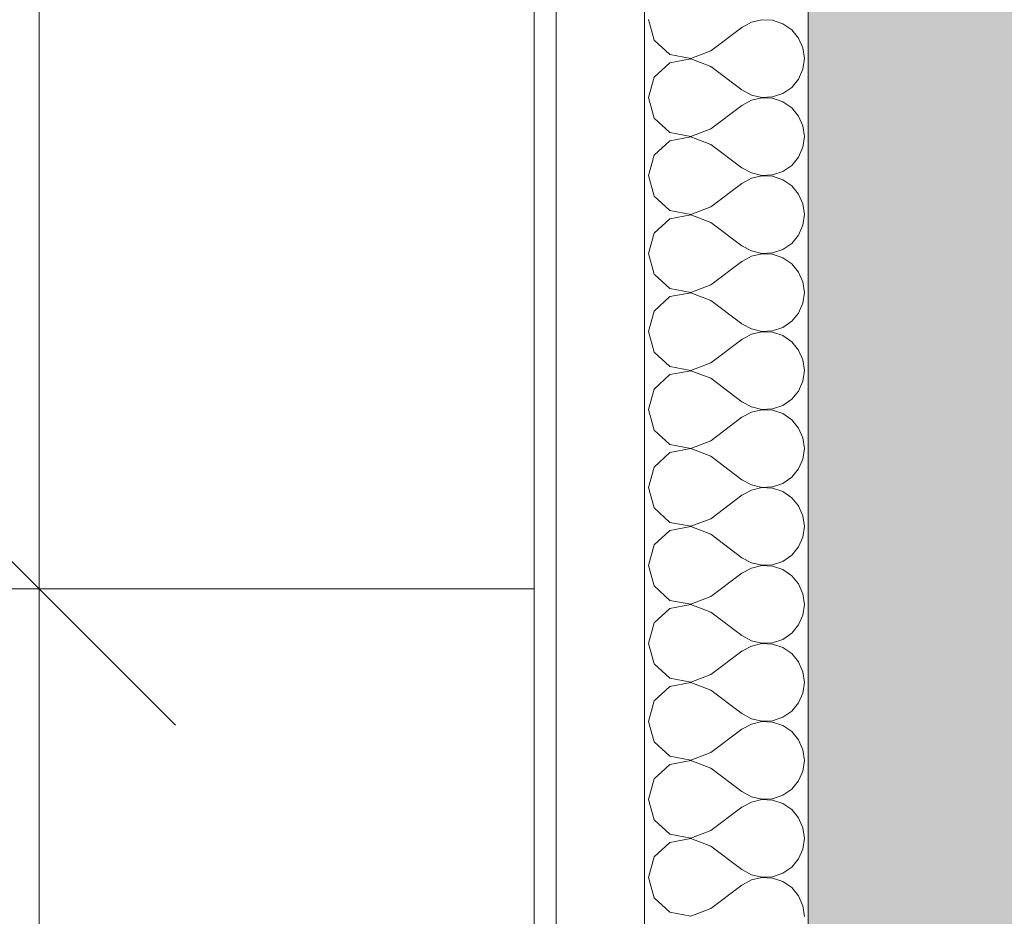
# Model space of a CAD drawing. Header units: millimetres. Extents: x -467606 to 1964440, y -17510 to 201584.
# Tile 21 of 43: x -450678 to -449776, y 4690 to 5511. Entities that reach past the tile are written whole.
import ezdxf

# ---------------------------------------------------------------- set-up
doc = ezdxf.new("R2010")
doc.units = ezdxf.units.MM
doc.header["$MEASUREMENT"] = 0
doc.set_wipeout_variables(frame=1)
doc.linetypes.add('Wipeout_Contour', pattern=[1000, 0, -1000])
for name, color, linetype, lineweight in [('0_Ном._пера__1', 7, 'Continuous', 0), ('АР-Стены_внешние_.АР_Ном._пера__1', 7, 'Continuous', 0), ('АР-Стены_внешние_.АР_Ном._пера__120', 7, 'Continuous', 0), ('АР-Стены_внутренние_пилоны.АР_Ном._пера__1', 7, 'Continuous', 0), ('АР-Чертеж-Размеры.АР_Ном._пера__1', 7, 'Continuous', 0)]:
    doc.layers.add(name, color=color, linetype=linetype, lineweight=lineweight)
doc.layers.add('АР-Стены_внешние_.АР', color=7, linetype='Continuous')
doc.layers.add('АР-Чертеж-Размеры.АР', color=7, linetype='Continuous')
doc.styles.add('РЎР“Р•РќР•Р\xa0Р\x98Р\xa0_РЎРўР\x98Р›Р¬_1', font='arial.ttf')
doc.styles.add('РЎР“Р•РќР•Р\xa0Р\x98Р\xa0_РЎРўР\x98Р›Р¬_2', font='arial.ttf')
doc.dimstyles.new('СГЕНЕРИР_СТИЛЬ__2', dxfattribs={"dimtxt": 350, "dimasz": 237.5, "dimexe": 0.18, "dimexo": 300000, "dimgap": 0, "dimtad": 1, "dimlfac": 0.001, "dimzin": 0, "dimdsep": 46, "dimtxsty": 'РЎР“Р•РќР•Р\xa0Р\x98Р\xa0_РЎРўР\x98Р›Р¬_1', "dimblk": 'ARROWHEAD_6', "dimblk1": 'ARROWHEAD_6', "dimblk2": 'ARROWHEAD_6', "dimcen": 0.09, "dimclrd": 7, "dimclre": 7, "dimclrt": 7, "dimadec": 0, "dimazin": 0, "dimtfac": 1, "dimtdec": 4, "dimtmove": 0, "dimatfit": 3, "dimfxl": 1, "dimtolj": 1, "dimtzin": 0, "dimarcsym": 0})
doc.dimstyles.new('СГЕНЕРИР_СТИЛЬ__3', dxfattribs={"dimtxt": 350, "dimasz": 237.5, "dimexe": 0.18, "dimexo": 300000, "dimgap": 0, "dimtad": 1, "dimlfac": 0.001, "dimzin": 0, "dimdsep": 46, "dimtxsty": 'РЎР“Р•РќР•Р\xa0Р\x98Р\xa0_РЎРўР\x98Р›Р¬_1', "dimblk": 'ARROWHEAD_6', "dimblk1": 'ARROWHEAD_6', "dimblk2": 'ARROWHEAD_6', "dimcen": 0.09, "dimclrd": 7, "dimclre": 7, "dimclrt": 7, "dimadec": 0, "dimazin": 0, "dimtfac": 1, "dimtdec": 4, "dimtmove": 2, "dimatfit": 3, "dimfxl": 1, "dimtolj": 1, "dimtzin": 0, "dimarcsym": 0})
doc.dimstyles.new('СГЕНЕРИР_СТИЛЬ__7', dxfattribs={"dimtxt": 400, "dimasz": 237.5, "dimexe": 0.18, "dimexo": 2000, "dimgap": 0, "dimtad": 1, "dimlfac": 0.001, "dimzin": 0, "dimdsep": 46, "dimtxsty": 'РЎР“Р•РќР•Р\xa0Р\x98Р\xa0_РЎРўР\x98Р›Р¬_2', "dimblk": 'ARROWHEAD_6', "dimblk1": 'ARROWHEAD_6', "dimblk2": 'ARROWHEAD_6', "dimcen": 0.09, "dimclrd": 7, "dimclre": 7, "dimclrt": 7, "dimadec": 0, "dimazin": 0, "dimtfac": 1, "dimtdec": 4, "dimtmove": 0, "dimatfit": 3, "dimfxl": 1, "dimtolj": 1, "dimtzin": 0, "dimarcsym": 0})

# ---------------------------------------------------------------- blocks, each defined once
blk = doc.blocks.new('*X33')
at = {"layer": 'АР-Стены_внешние_.АР_Ном._пера__120', "color": 7, "linetype": 'Continuous', "lineweight": 0}
for p, q in [((-450101.73, 5511.43), (-450096.4, 5492.65)), ((-450044.59, 5482.86), (-450016.02, 5504.29)), ((-450007.39, 5509.05), (-450016.02, 5504.29)), ((-449997.79, 5511.28), (-450007.39, 5509.05)), ((-449987.95, 5510.81), (-449997.79, 5511.28)), ((-449978.61, 5507.66), (-449987.95, 5510.81)), ((-449970.49, 5502.08), (-449978.61, 5507.66)), ((-449964.21, 5494.49), (-449970.49, 5502.08)), ((-449960.23, 5485.47), (-449964.21, 5494.49)), ((-450096.4, 5492.65), (-450081.99, 5479.48)), ((-449958.87, 5475.71), (-449960.23, 5485.47)), ((-450081.99, 5479.48), (-450062.81, 5475.86)), ((-450062.81, 5475.86), (-450044.59, 5482.86)), ((-450081.99, 5471.94), (-450096.4, 5458.78)), ((-450062.81, 5475.57), (-450081.99, 5471.94)), ((-450044.59, 5468.57), (-450062.81, 5475.57)), ((-450044.59, 5468.57), (-450016.02, 5447.14)), ((-449960.23, 5465.95), (-449958.87, 5475.71)), ((-450096.4, 5458.78), (-450101.73, 5440)), ((-449964.21, 5456.94), (-449960.23, 5465.95)), ((-449978.61, 5443.77), (-449970.49, 5449.35)), ((-449970.49, 5449.35), (-449964.21, 5456.94)), ((-450016.02, 5447.14), (-450007.39, 5442.37)), ((-450007.39, 5442.37), (-449997.79, 5440.14)), ((-449997.79, 5440.14), (-449987.95, 5440.62)), ((-449987.95, 5440.62), (-449978.61, 5443.77)), ((-450101.73, 5440), (-450096.4, 5421.22)), ((-450044.59, 5411.43), (-450016.02, 5432.86)), ((-450007.39, 5437.63), (-450016.02, 5432.86)), ((-449997.79, 5439.86), (-450007.39, 5437.63)), ((-449987.95, 5439.38), (-449997.79, 5439.86)), ((-449978.61, 5436.23), (-449987.95, 5439.38)), ((-449970.49, 5430.65), (-449978.61, 5436.23)), ((-449964.21, 5423.06), (-449970.49, 5430.65)), ((-449960.23, 5414.05), (-449964.21, 5423.06)), ((-450096.4, 5421.22), (-450081.99, 5408.06)), ((-449958.87, 5404.29), (-449960.23, 5414.05)), ((-450081.99, 5408.06), (-450062.81, 5404.43)), ((-450062.81, 5404.14), (-450081.99, 5400.52)), ((-450062.81, 5404.43), (-450044.59, 5411.43)), ((-450044.59, 5397.14), (-450062.81, 5404.14)), ((-449960.23, 5394.53), (-449958.87, 5404.29)), ((-450081.99, 5400.52), (-450096.4, 5387.35)), ((-450044.59, 5397.14), (-450016.02, 5375.71)), ((-450096.4, 5387.35), (-450101.73, 5368.57)), ((-449964.21, 5385.51), (-449960.23, 5394.53)), ((-449978.61, 5372.34), (-449970.49, 5377.92)), ((-449970.49, 5377.92), (-449964.21, 5385.51)), ((-450101.73, 5368.57), (-450096.4, 5349.8)), ((-450016.02, 5375.71), (-450007.39, 5370.95)), ((-450007.39, 5370.95), (-449997.79, 5368.72)), ((-449997.79, 5368.43), (-450007.39, 5366.2)), ((-449997.79, 5368.72), (-449987.95, 5369.19)), ((-449987.95, 5367.95), (-449997.79, 5368.43)), ((-449987.95, 5369.19), (-449978.61, 5372.34)), ((-449978.61, 5364.8), (-449987.95, 5367.95)), ((-450044.59, 5340), (-450016.02, 5361.43)), ((-450007.39, 5366.2), (-450016.02, 5361.43)), ((-449970.49, 5359.22), (-449978.61, 5364.8)), ((-449964.21, 5351.63), (-449970.49, 5359.22)), ((-449960.23, 5342.62), (-449964.21, 5351.63)), ((-450096.4, 5349.8), (-450081.99, 5336.63)), ((-449958.87, 5332.86), (-449960.23, 5342.62)), ((-450081.99, 5336.63), (-450062.81, 5333)), ((-450062.81, 5332.71), (-450081.99, 5329.09)), ((-450062.81, 5333), (-450044.59, 5340)), ((-450044.59, 5325.71), (-450062.81, 5332.71)), ((-449960.23, 5323.1), (-449958.87, 5332.86)), ((-450081.99, 5329.09), (-450096.4, 5315.92)), ((-450044.59, 5325.71), (-450016.02, 5304.29)), ((-449964.21, 5314.08), (-449960.23, 5323.1)), ((-450096.4, 5315.92), (-450101.73, 5297.14)), ((-449970.49, 5306.49), (-449964.21, 5314.08)), ((-449978.61, 5300.91), (-449970.49, 5306.49)), ((-450101.73, 5297.14), (-450096.4, 5278.37)), ((-450016.02, 5304.29), (-450007.39, 5299.52)), ((-450007.39, 5299.52), (-449997.79, 5297.29)), ((-449997.79, 5297), (-450007.39, 5294.77)), ((-449997.79, 5297.29), (-449987.95, 5297.76)), ((-449987.95, 5296.52), (-449997.79, 5297)), ((-449987.95, 5297.76), (-449978.61, 5300.91)), ((-449978.61, 5293.37), (-449987.95, 5296.52)), ((-450044.59, 5268.57), (-450016.02, 5290)), ((-450007.39, 5294.77), (-450016.02, 5290)), ((-449970.49, 5287.79), (-449978.61, 5293.37)), ((-449964.21, 5280.2), (-449970.49, 5287.79)), ((-450096.4, 5278.37), (-450081.99, 5265.2)), ((-449960.23, 5271.19), (-449964.21, 5280.2)), ((-449958.87, 5261.43), (-449960.23, 5271.19)), ((-450081.99, 5265.2), (-450062.81, 5261.57)), ((-450062.81, 5261.28), (-450081.99, 5257.66)), ((-450062.81, 5261.57), (-450044.59, 5268.57)), ((-450044.59, 5254.29), (-450062.81, 5261.28)), ((-449960.23, 5251.67), (-449958.87, 5261.43)), ((-450081.99, 5257.66), (-450096.4, 5244.49)), ((-450044.59, 5254.29), (-450016.02, 5232.86)), ((-449964.21, 5242.65), (-449960.23, 5251.67)), ((-450096.4, 5244.49), (-450101.73, 5225.71)), ((-449970.49, 5235.07), (-449964.21, 5242.65)), ((-450016.02, 5232.86), (-450007.39, 5228.09)), ((-449978.61, 5229.48), (-449970.49, 5235.07)), ((-450101.73, 5225.71), (-450096.4, 5206.94)), ((-450007.39, 5228.09), (-449997.79, 5225.86)), ((-449997.79, 5225.57), (-450007.39, 5223.34)), ((-449997.79, 5225.86), (-449987.95, 5226.34)), ((-449987.95, 5225.09), (-449997.79, 5225.57)), ((-449987.95, 5226.34), (-449978.61, 5229.48)), ((-449978.61, 5221.94), (-449987.95, 5225.09)), ((-450044.59, 5197.14), (-450016.02, 5218.57)), ((-450007.39, 5223.34), (-450016.02, 5218.57)), ((-449970.49, 5216.36), (-449978.61, 5221.94)), ((-449964.21, 5208.78), (-449970.49, 5216.36)), ((-450096.4, 5206.94), (-450081.99, 5193.77)), ((-449960.23, 5199.76), (-449964.21, 5208.78)), ((-450062.81, 5190.14), (-450044.59, 5197.14)), ((-449958.87, 5190), (-449960.23, 5199.76)), ((-450081.99, 5193.77), (-450062.81, 5190.14)), ((-450062.81, 5189.86), (-450081.99, 5186.23)), ((-450044.59, 5182.86), (-450062.81, 5189.86)), ((-449960.23, 5180.24), (-449958.87, 5190)), ((-450081.99, 5186.23), (-450096.4, 5173.06)), ((-450044.59, 5182.86), (-450016.02, 5161.43)), ((-449964.21, 5171.22), (-449960.23, 5180.24)), ((-450096.4, 5173.06), (-450101.73, 5154.29)), ((-449970.49, 5163.64), (-449964.21, 5171.22)), ((-450016.02, 5161.43), (-450007.39, 5156.66)), ((-449978.61, 5158.06), (-449970.49, 5163.64)), ((-450101.73, 5154.29), (-450096.4, 5135.51)), ((-450007.39, 5151.91), (-450016.02, 5147.14)), ((-450007.39, 5156.66), (-449997.79, 5154.43)), ((-449997.79, 5154.14), (-450007.39, 5151.91)), ((-449997.79, 5154.43), (-449987.95, 5154.91)), ((-449987.95, 5153.66), (-449997.79, 5154.14)), ((-449987.95, 5154.91), (-449978.61, 5158.06)), ((-449978.61, 5150.52), (-449987.95, 5153.66)), ((-450044.59, 5125.71), (-450016.02, 5147.14)), ((-449970.49, 5144.93), (-449978.61, 5150.52)), ((-449964.21, 5137.35), (-449970.49, 5144.93)), ((-450096.4, 5135.51), (-450081.99, 5122.34)), ((-449960.23, 5128.33), (-449964.21, 5137.35)), ((-450062.81, 5118.72), (-450044.59, 5125.71)), ((-449958.87, 5118.57), (-449960.23, 5128.33)), ((-450081.99, 5122.34), (-450062.81, 5118.72)), ((-450062.81, 5118.43), (-450081.99, 5114.8)), ((-450044.59, 5111.43), (-450062.81, 5118.43)), ((-449960.23, 5108.81), (-449958.87, 5118.57)), ((-450081.99, 5114.8), (-450096.4, 5101.63)), ((-450044.59, 5111.43), (-450016.02, 5090)), ((-449964.21, 5099.8), (-449960.23, 5108.81)), ((-450096.4, 5101.63), (-450101.73, 5082.86)), ((-449970.49, 5092.21), (-449964.21, 5099.8)), ((-450016.02, 5090), (-450007.39, 5085.23)), ((-449978.61, 5086.63), (-449970.49, 5092.21)), ((-450101.73, 5082.86), (-450096.4, 5064.08)), ((-450007.39, 5080.48), (-450016.02, 5075.71)), ((-450007.39, 5085.23), (-449997.79, 5083)), ((-449997.79, 5082.71), (-450007.39, 5080.48)), ((-449997.79, 5083), (-449987.95, 5083.48)), ((-449987.95, 5082.24), (-449997.79, 5082.71)), ((-449987.95, 5083.48), (-449978.61, 5086.63)), ((-449978.61, 5079.09), (-449987.95, 5082.24)), ((-450044.59, 5054.29), (-450016.02, 5075.71)), ((-449970.49, 5073.51), (-449978.61, 5079.09)), ((-449964.21, 5065.92), (-449970.49, 5073.51)), ((-450096.4, 5064.08), (-450081.99, 5050.91)), ((-449960.23, 5056.9), (-449964.21, 5065.92)), ((-450062.81, 5047.29), (-450044.59, 5054.29)), ((-449958.87, 5047.14), (-449960.23, 5056.9)), ((-450081.99, 5043.37), (-450096.4, 5030.2)), ((-450081.99, 5050.91), (-450062.81, 5047.29)), ((-450062.81, 5047), (-450081.99, 5043.37)), ((-450044.59, 5040), (-450062.81, 5047)), ((-449960.23, 5037.38), (-449958.87, 5047.14)), ((-450044.59, 5040), (-450016.02, 5018.57)), ((-449964.21, 5028.37), (-449960.23, 5037.38)), ((-450096.4, 5030.2), (-450101.73, 5011.43)), ((-449970.49, 5020.78), (-449964.21, 5028.37)), ((-450016.02, 5018.57), (-450007.39, 5013.8)), ((-449978.61, 5015.2), (-449970.49, 5020.78)), ((-450101.73, 5011.43), (-450096.4, 4992.65)), ((-450007.39, 5009.05), (-450016.02, 5004.29)), ((-450007.39, 5013.8), (-449997.79, 5011.57)), ((-449997.79, 5011.28), (-450007.39, 5009.05)), ((-449997.79, 5011.57), (-449987.95, 5012.05)), ((-449987.95, 5010.81), (-449997.79, 5011.28)), ((-449987.95, 5012.05), (-449978.61, 5015.2)), ((-449978.61, 5007.66), (-449987.95, 5010.81)), ((-449970.49, 5002.08), (-449978.61, 5007.66)), ((-450044.59, 4982.86), (-450016.02, 5004.29)), ((-449964.21, 4994.49), (-449970.49, 5002.08)), ((-450096.4, 4992.65), (-450081.99, 4979.48)), ((-449960.23, 4985.47), (-449964.21, 4994.49)), ((-450062.81, 4975.86), (-450044.59, 4982.86)), ((-449958.87, 4975.71), (-449960.23, 4985.47)), ((-450081.99, 4971.94), (-450096.4, 4958.78)), ((-450081.99, 4979.48), (-450062.81, 4975.86)), ((-450062.81, 4975.57), (-450081.99, 4971.94)), ((-450044.59, 4968.57), (-450062.81, 4975.57)), ((-449960.23, 4965.95), (-449958.87, 4975.71)), ((-450044.59, 4968.57), (-450016.02, 4947.14)), ((-449964.21, 4956.94), (-449960.23, 4965.95)), ((-450096.4, 4958.78), (-450101.73, 4940)), ((-449970.49, 4949.35), (-449964.21, 4956.94)), ((-450016.02, 4947.14), (-450007.39, 4942.37)), ((-449978.61, 4943.77), (-449970.49, 4949.35)), ((-450101.73, 4940), (-450096.4, 4921.22)), ((-450007.39, 4937.63), (-450016.02, 4932.86)), ((-450007.39, 4942.37), (-449997.79, 4940.14)), ((-449997.79, 4939.86), (-450007.39, 4937.63)), ((-449997.79, 4940.14), (-449987.95, 4940.62)), ((-449987.95, 4939.38), (-449997.79, 4939.86)), ((-449987.95, 4940.62), (-449978.61, 4943.77)), ((-449978.61, 4936.23), (-449987.95, 4939.38)), ((-449970.49, 4930.65), (-449978.61, 4936.23)), ((-450044.59, 4911.43), (-450016.02, 4932.86)), ((-449964.21, 4923.06), (-449970.49, 4930.65)), ((-450096.4, 4921.22), (-450081.99, 4908.06)), ((-449960.23, 4914.05), (-449964.21, 4923.06)), ((-450081.99, 4908.06), (-450062.81, 4904.43)), ((-450062.81, 4904.43), (-450044.59, 4911.43)), ((-449958.87, 4904.29), (-449960.23, 4914.05)), ((-450081.99, 4900.52), (-450096.4, 4887.35)), ((-450062.81, 4904.14), (-450081.99, 4900.52)), ((-450044.59, 4897.14), (-450062.81, 4904.14)), ((-449960.23, 4894.53), (-449958.87, 4904.29)), ((-450044.59, 4897.14), (-450016.02, 4875.71)), ((-449964.21, 4885.51), (-449960.23, 4894.53)), ((-450096.4, 4887.35), (-450101.73, 4868.57)), ((-449970.49, 4877.92), (-449964.21, 4885.51)), ((-450016.02, 4875.71), (-450007.39, 4870.95)), ((-449987.95, 4869.19), (-449978.61, 4872.34)), ((-449978.61, 4872.34), (-449970.49, 4877.92)), ((-450101.73, 4868.57), (-450096.4, 4849.8)), ((-450007.39, 4866.2), (-450016.02, 4861.43)), ((-450007.39, 4870.95), (-449997.79, 4868.72)), ((-449997.79, 4868.43), (-450007.39, 4866.2)), ((-449997.79, 4868.72), (-449987.95, 4869.19)), ((-449987.95, 4867.95), (-449997.79, 4868.43)), ((-449978.61, 4864.8), (-449987.95, 4867.95)), ((-449970.49, 4859.22), (-449978.61, 4864.8)), ((-450044.59, 4840), (-450016.02, 4861.43)), ((-449964.21, 4851.63), (-449970.49, 4859.22)), ((-450096.4, 4849.8), (-450081.99, 4836.63)), ((-449960.23, 4842.62), (-449964.21, 4851.63)), ((-450081.99, 4836.63), (-450062.81, 4833)), ((-450062.81, 4833), (-450044.59, 4840)), ((-449958.87, 4832.86), (-449960.23, 4842.62)), ((-450081.99, 4829.09), (-450096.4, 4815.92)), ((-450062.81, 4832.71), (-450081.99, 4829.09)), ((-450044.59, 4825.71), (-450062.81, 4832.71)), ((-449960.23, 4823.1), (-449958.87, 4832.86)), ((-450044.59, 4825.71), (-450016.02, 4804.29)), ((-449964.21, 4814.08), (-449960.23, 4823.1)), ((-450096.4, 4815.92), (-450101.73, 4797.14)), ((-449970.49, 4806.49), (-449964.21, 4814.08)), ((-450016.02, 4804.29), (-450007.39, 4799.52)), ((-449987.95, 4797.76), (-449978.61, 4800.91)), ((-449978.61, 4800.91), (-449970.49, 4806.49)), ((-450101.73, 4797.14), (-450096.4, 4778.37)), ((-450007.39, 4794.77), (-450016.02, 4790)), ((-450007.39, 4799.52), (-449997.79, 4797.29)), ((-449997.79, 4797), (-450007.39, 4794.77)), ((-449997.79, 4797.29), (-449987.95, 4797.76)), ((-449987.95, 4796.52), (-449997.79, 4797)), ((-449978.61, 4793.37), (-449987.95, 4796.52)), ((-449970.49, 4787.79), (-449978.61, 4793.37)), ((-450044.59, 4768.57), (-450016.02, 4790)), ((-449964.21, 4780.2), (-449970.49, 4787.79)), ((-450096.4, 4778.37), (-450081.99, 4765.2)), ((-449960.23, 4771.19), (-449964.21, 4780.2)), ((-450081.99, 4765.2), (-450062.81, 4761.57)), ((-450062.81, 4761.57), (-450044.59, 4768.57)), ((-449958.87, 4761.43), (-449960.23, 4771.19)), ((-450081.99, 4757.66), (-450096.4, 4744.49)), ((-450062.81, 4761.28), (-450081.99, 4757.66)), ((-450044.59, 4754.29), (-450062.81, 4761.28)), ((-449960.23, 4751.67), (-449958.87, 4761.43)), ((-450044.59, 4754.29), (-450016.02, 4732.86)), ((-449964.21, 4742.65), (-449960.23, 4751.67)), ((-450096.4, 4744.49), (-450101.73, 4725.71)), ((-449970.49, 4735.07), (-449964.21, 4742.65)), ((-450016.02, 4732.86), (-450007.39, 4728.09)), ((-450007.39, 4728.09), (-449997.79, 4725.86)), ((-449987.95, 4726.34), (-449978.61, 4729.48)), ((-449978.61, 4729.48), (-449970.49, 4735.07)), ((-450101.73, 4725.71), (-450096.4, 4706.94)), ((-450044.59, 4697.14), (-450016.02, 4718.57)), ((-450007.39, 4723.34), (-450016.02, 4718.57)), ((-449997.79, 4725.57), (-450007.39, 4723.34)), ((-449997.79, 4725.86), (-449987.95, 4726.34)), ((-449987.95, 4725.09), (-449997.79, 4725.57)), ((-449978.61, 4721.94), (-449987.95, 4725.09)), ((-449970.49, 4716.36), (-449978.61, 4721.94)), ((-449964.21, 4708.78), (-449970.49, 4716.36)), ((-450096.4, 4706.94), (-450081.99, 4693.77)), ((-449960.23, 4699.76), (-449964.21, 4708.78)), ((-450081.99, 4693.77), (-450062.81, 4690.14)), ((-450062.81, 4690.14), (-450044.59, 4697.14)), ((-449958.87, 4690), (-449960.23, 4699.76))]:
    blk.add_line(p, q, dxfattribs=at)
blk = doc.blocks.new('Штриховка_16_3', base_point=(0, 0))
at = {"color": 254, "linetype": 'Wipeout_Contour', "lineweight": 0, "ltscale": 2250460.3944876}
blk.add_wipeout([(-450105.3, 3900), (-449955.3, 3900), (-449955.3, 9060), (-450105.3, 9060), (-450105.3, 4050)], dxfattribs=at).dxf.layer = 'АР-Стены_внешние_.АР'
at = {"layer": 'АР-Стены_внешние_.АР_Ном._пера__1', "color": 7, "linetype": 'Continuous', "lineweight": 0, "flags": 128}
blk.add_lwpolyline([(-450105.3, 3900), (-450105.3, 4050), (-450105.3, 9060), (-449955.3, 9060), (-449955.3, 3900)], close=True, dxfattribs=at)
at = {"layer": 'АР-Стены_внешние_.АР_Ном._пера__120', "color": 7, "linetype": 'Continuous', "lineweight": 0}
blk.add_blockref('*X33', (0, 0), dxfattribs=at)
blk = doc.blocks.new('*D301')
at = {"layer": 'АР-Чертеж-Размеры.АР_Ном._пера__1', "color": 7, "linetype": 'Continuous', "lineweight": 0, "transparency": 16777216}
for p, q in [((-465213.99, 60060), (-465213.99, 60247.5)), ((-465088.99, 59935), (-465338.99, 60185)), ((-449955.32, 60060), (-465448.37, 60060)), ((-465213.99, 349.78), (-465213.99, 60060)), ((-465338.99, 474.78), (-465088.99, 224.78)), ((-464979.62, 349.78), (-465448.37, 349.78)), ((-465213.99, 162.28), (-465213.99, 349.78))]:
    blk.add_line(p, q, dxfattribs=at)
at = {"layer": 'АР-Чертеж-Размеры.АР_Ном._пера__1', "color": 7, "lineweight": 0, "transparency": 16777216, "insert": (-465293.99, 29518.51), "char_height": 400, "attachment_point": 7, "rotation": 90, "style": 'РЎР“Р•РќР•Р\xa0Р\x98Р\xa0_РЎРўР\x98Р›Р¬_2'}
blk.add_mtext('\\A1;{\\pql;\\fArial|b0|i0|c204|p0;\\W1.000000;59,71}', dxfattribs=at)
blk = doc.blocks.new('ARROWHEAD_6')
at = {"color": 0, "linetype": 'Continuous', "lineweight": 0}
for p, q in [((-0.5, -0.5), (0.5, 0.5)), ((0, 0), (-1, 0))]:
    blk.add_line(p, q, dxfattribs=at)
blk = doc.blocks.new('*D487')
at = {"layer": 'АР-Чертеж-Размеры.АР_Ном._пера__1', "color": 7, "linetype": 'Continuous', "lineweight": 0, "transparency": 16777216}
for p, q in [((-450785.09, 5115), (-450535.09, 4865)), ((-450425.72, 4990), (-450894.47, 4990)), ((-450660.09, 4190), (-450660.09, 4990)), ((-450785.09, 4315), (-450535.09, 4065)), ((-450425.72, 4190), (-450894.47, 4190)), ((-450660.09, 4002.5), (-450660.09, 4190))]:
    blk.add_line(p, q, dxfattribs=at)
at = {"layer": 'АР-Чертеж-Размеры.АР_Ном._пера__1', "color": 7, "lineweight": 0, "transparency": 16777216, "insert": (-450779.25, 4096.29), "char_height": 350, "attachment_point": 7, "rotation": 90, "style": 'РЎР“Р•РќР•Р\xa0Р\x98Р\xa0_РЎРўР\x98Р›Р¬_1'}
blk.add_mtext('\\A1;{\\pql;\\fArial|b0|i0|c204|p0;\\W1.000000;0,80}', dxfattribs=at)
blk = doc.blocks.new('*D488')
at = {"layer": 'АР-Чертеж-Размеры.АР_Ном._пера__1', "color": 7, "linetype": 'Continuous', "lineweight": 0, "transparency": 16777216}
for p, q in [((-450785.09, 9185), (-450535.09, 8935)), ((-450425.72, 9060), (-450894.47, 9060)), ((-450660.09, 4990), (-450660.09, 9060)), ((-450785.09, 5115), (-450535.09, 4865)), ((-450425.72, 4990), (-450894.47, 4990))]:
    blk.add_line(p, q, dxfattribs=at)
at = {"layer": 'АР-Чертеж-Размеры.АР_Ном._пера__1', "color": 7, "lineweight": 0, "transparency": 16777216, "insert": (-450730.09, 6557.89), "char_height": 350, "attachment_point": 7, "rotation": 90, "style": 'РЎР“Р•РќР•Р\xa0Р\x98Р\xa0_РЎРўР\x98Р›Р¬_1'}
blk.add_mtext('\\A1;{\\pql;\\fArial|b0|i0|c204|p0;\\W1.000000;4,07}', dxfattribs=at)

msp = doc.modelspace()

# ---------------------------------------------------------------- linework, layer by layer
at = {"layer": '0_Ном._пера__1', "color": 7, "linetype": 'Continuous', "lineweight": 0, "flags": 128}
msp.add_lwpolyline([(-457665.093, 4190), (-450206.301, 4190), (-450206.301, 4990), (-457665.093, 4990)], close=True, dxfattribs=at)
at = {"layer": 'АР-Стены_внешние_.АР_Ном._пера__120', "color": 7, "linetype": 'Continuous', "lineweight": 0}
for p, q in [((-450206.301, 9060), (-450206.301, 4410)), ((-450186.301, 9060), (-450186.301, 4190))]:
    msp.add_line(p, q, dxfattribs=at)

# ---------------------------------------------------------------- block references
msp.add_blockref('Штриховка_16_3', (0, 0), dxfattribs=at)

# ---------------------------------------------------------------- dimensions: what is measured, and where the dimension line sits
at = {"layer": 'АР-Чертеж-Размеры.АР', "color": 7, "linetype": 'Continuous', "lineweight": 0}
dim = msp.add_linear_dim(base=(-450660.09, 4990), p1=(-450186.301, 4190), p2=(-450660.09, 4990), angle=90, dimstyle='СГЕНЕРИР_СТИЛЬ__3', dxfattribs=at)
dim.commit()
dim.dimension.update_dxf_attribs({"geometry": '*D487', "text_midpoint": (-450954.254, 4549.394), "dimtype": 160, "text_rotation": 90})

# ---------------------------------------------------------------- next in the draw order: hatches: boundary and pattern name
at = {"layer": 'АР-Стены_внутренние_пилоны.АР_Ном._пера__1', "linetype": 'Continuous', "lineweight": 0}
h = msp.add_hatch(dxfattribs=at)
h.set_pattern_fill('ЖЕЛЕЗОБЕТОН__PROJECT__0003', style=0, pattern_type=2)
h.set_pattern_definition([(45, (0, 0), (-84.852814, 84.852814), []), (45, (-42.43, 42.43), (-84.852814, 84.852814), [90, -30, 0, -30])])
h.paths.add_polyline_path([(-449755.323, -4799.999), (-449955.323, -4799.999), (-449955.323, 9060), (-449755.323, 9060)])

# ---------------------------------------------------------------- next in the draw order: linework, layer by layer
at = {"layer": 'АР-Стены_внутренние_пилоны.АР_Ном._пера__1', "color": 7, "linetype": 'Continuous', "lineweight": 0, "flags": 128}
msp.add_lwpolyline([(-449755.323, -4799.999), (-449955.323, -4799.999), (-449955.323, 9060), (-449755.323, 9060)], close=True, dxfattribs=at)

# ---------------------------------------------------------------- next in the draw order: dimensions: what is measured, and where the dimension line sits
at = {"layer": 'АР-Чертеж-Размеры.АР', "color": 7, "linetype": 'Continuous', "lineweight": 0}
for base, p1, p2, dimstyle, picture, middle in [((-465213.993, 60060), (-465598.755, 349.782), (-449755.323, 60060), 'СГЕНЕРИР_СТИЛЬ__7', '*D301', (-465493.993, 30188.545)), ((-450660.09, 9060), (-450660.09, 4990), (-449755.323, 9060), 'СГЕНЕРИР_СТИЛЬ__2', '*D488', (-450905.09, 7010.993))]:
    dim = msp.add_linear_dim(base=base, p1=p1, p2=p2, angle=90, dimstyle=dimstyle, dxfattribs=at)
    dim.commit()
    dim.dimension.update_dxf_attribs({"geometry": picture, "text_midpoint": middle, "dimtype": 160, "text_rotation": 90})

doc.saveas('drawing.dxf')
